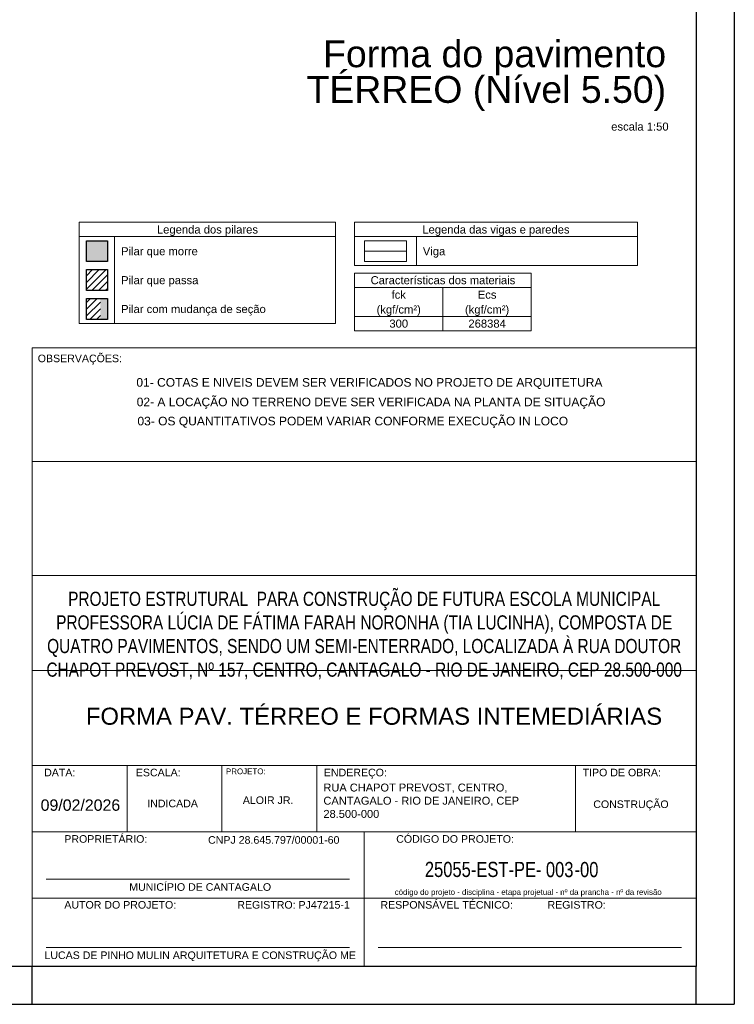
# Model space of a CAD drawing. Header units: millimetres. Extents: x 10 to 1250, y -62 to 528.
# Tile 109 of 193: x 141 to 160, y 133 to 159. Entities that reach past the tile are written whole.
import ezdxf

# ---------------------------------------------------------------- set-up
doc = ezdxf.new("R2010")
doc.units = ezdxf.units.MM
doc.header["$LTSCALE"] = 0.05
for name, color, linetype, lineweight in [('FO-Eixos', 5, 'Continuous', 5), ('FO-Hachura pilar que morre', 106, 'Continuous', 5), ('FO-Hachura pilar que passa', 19, 'Continuous', 5), ('FO-Pilares', 4, 'Continuous', 30), ('FO-Textos das vigas', 7, 'Continuous', 5), ('FO-Títulos', 7, 'Continuous', 5), ('FO-Vigas', 7, 'Continuous', 5), ('G-ANNO-TEXT', 231, 'Continuous', 9), ('G-ANNO-TTLB', 6, 'Continuous', 30), ('LC-Textos', 3, 'Continuous', 20)]:
    doc.layers.add(name, color=color, linetype=linetype, lineweight=lineweight)
doc.layers.add('FOLHA_PADRÃO', color=7, linetype='Continuous')
doc.layers.add('G-ANNO-NPLT', color=1, linetype='Continuous')
doc.styles.add('Arial', font='arial.ttf')
doc.styles.add('Arial_1', font='arial.ttf', dxfattribs={"height": 0.238125})
doc.styles.add('Arial_2', font='arial.ttf', dxfattribs={"height": 0.25})
doc.styles.add('Arial_3', font='arial.ttf', dxfattribs={"height": 0.1})
doc.styles.add('Arial_4', font='arial.ttf', dxfattribs={"width": 0.78, "height": 0.0002})
doc.styles.add('Arial_5', font='arial.ttf', dxfattribs={"height": 0.000175})
pattern_1 = [(45, (21.10997, 282.68499), (-0.08838835, 0.08838835), [])]

# ---------------------------------------------------------------- blocks, each defined once
blk = doc.blocks.new('A$Cdb4c231e')
at = {"layer": 'G-ANNO-TTLB'}
for p, q in [((17.5, 16.538), (17.5, 0.236)), ((17.5, 0.236), (0, 0.236))]:
    blk.add_line(p, q, dxfattribs=at)
at = {"layer": 'LC-Textos'}
for p, q in [((0, 0.236), (0, 16.538)), ((0, 16.538), (17.5, 16.538)), ((17.5, 13.538), (0, 13.538)), ((17.5, 13.538), (0, 13.538)), ((17.5, 10.534), (0, 10.534)), ((0, 0.236), (0, 8.874)), ((17.5, 8.034), (0, 8.034)), ((17.5, 5.534), (0, 5.534)), ((2.5, 3.784), (2.5, 5.534)), ((5, 3.784), (5, 5.534)), ((7.5, 3.784), (7.5, 5.534)), ((14.321, 5.534), (14.321, 3.784)), ((17.5, 3.784), (0, 3.784)), ((8.75, 3.784), (8.75, 0.236)), ((8.365, 2.534), (0.365, 2.534)), ((17.5, 2.034), (0, 2.034)), ((8.365, 0.736), (0.365, 0.736)), ((17.115, 0.736), (9.115, 0.736))]:
    blk.add_line(p, q, dxfattribs=at)
at = {"layer": 'G-ANNO-NPLT', "lineweight": 30, "attachment_point": 1}
for s, insert, char_height, width, style in [('\\pxqc;{\\H1.33333x;PROJETO ESTRUTURAL  PARA CONSTRUÇÃO DE FUTURA ESCOLA MUNICIPAL PROFESSORA LÚCIA DE FÁTIMA FARAH NORONHA (TIA LUCINHA), COMPOSTA DE QUATRO PAVIMENTOS, SENDO UM SEMI-ENTERRADO, LOCALIZADA À RUA DOUTOR CHAPOT PREVOST, Nº 157, CENTRO, CANTAGALO - RIO DE JANEIRO, CEP 28.500-000}', (0, 10.109), 0.279846, 17.5, 'Arial_4'), ('{\\H0.83333x;RUA CHAPOT PREVOST, CENTRO,\\PCANTAGALO - RIO DE JANEIRO, CEP\\P28.500-000}', (7.676, 5.053), 0.25, 6.64551, 'Arial_1'), ('ALOIR JR.', (5.551, 4.716), 0.2, 2.49746, 'Arial'), ('09/02/2026', (0.221, 4.636), 0.3, 2.59747, 'Arial_2'), ('INDICADA', (3.032, 4.629), 0.2, 1.05823, 'Arial'), ('CONSTRUÇÃO', (14.79, 4.609), 0.2, 1.36287, 'Arial'), ('25055-EST-PE-', (10.35, 2.991), 0.4, 4.11266, 'Arial_4'), ('-00', (14.296, 2.987), 0.4, 0.94519, 'Arial_4'), ('\\pxqc;MUNICÍPIO DE CANTAGALO', (0, 2.428), 0.2, 8.85342, 'Arial'), ('\\pxqc;LUCAS DE PINHO MULIN ARQUITETURA E CONSTRUÇÃO ME', (0, 0.63), 0.2, 8.85342, 'Arial')]:
    blk.add_mtext(s, dxfattribs=dict(at, insert=insert, char_height=char_height, width=width, style=style))
at = {"layer": 'G-ANNO-TEXT', "color": 7, "attachment_point": 1}
for s, insert, char_height, width, style in [('OBSERVAÇÕES:', (0.145, 16.358), 0.2, 2.74979, 'Arial'), ('PROJETO:', (5.106, 5.451), 0.15, 1.27468, 'Arial_5'), ('DATA:', (0.313, 5.445), 0.2, 1.01814, 'Arial'), ('ESCALA:', (2.731, 5.445), 0.2, 1.46709, 'Arial'), ('ENDEREÇO:', (7.688, 5.445), 0.2, 2.05232, 'Arial'), ('TIPO DE OBRA:', (14.509, 5.445), 0.2, 2.54937, 'Arial'), ('PROPRIETÁRIO:', (0.845, 3.694), 0.2, 2.70169, 'Arial'), ('CNPJ 28.645.797/00001-60', (4.635, 3.668), 0.2, 3.72505, 'Arial'), ('CÓDIGO DO PROJETO:', (9.595, 3.694), 0.2, 3.81603, 'Arial'), ('código do projeto - disciplina - etapa projetual - nº da prancha - nº da revisão    ', (9.556, 2.268), 0.1483, 7.26198, 'Arial'), ('AUTOR DO PROJETO:       ', (0.845, 1.958), 0.2, 7.90456, 'Arial'), ('REGISTRO: PJ47215-1       ', (5.406, 1.958), 0.2, 7.90456, 'Arial'), ('RESPONSÁVEL TÉCNICO:      ', (9.179, 1.958), 0.2, 9.26657, 'Arial'), ('REGISTRO:    ', (13.583, 1.958), 0.2, 9.26657, 'Arial')]:
    blk.add_mtext(s, dxfattribs=dict(at, insert=insert, char_height=char_height, width=width, style=style))
blk = doc.blocks.new('A1EST. 1500')
at = {"layer": 'FOLHA_PADRÃO', "color": 1, "linetype": 'Continuous'}
for p, q in [((150, 59.4), (150, 0)), ((131.5, 0), (131.5, 1)), ((131.5, 0), (131.5, 1)), ((149, 0), (149, 1)), ((0, 0), (150.008, 0))]:
    blk.add_line(p, q, dxfattribs=at)
at = {"layer": 'FOLHA_PADRÃO', "color": 6, "linetype": 'Continuous'}
blk.add_lwpolyline([(149, 58.4), (149, 1), (1, 1), (1, 58.4), (149, 58.4)], dxfattribs=at)

msp = doc.modelspace()

# ---------------------------------------------------------------- hatches: boundary and pattern name
at = {"layer": 'FO-Hachura pilar que morre', "linetype": 'Continuous'}
for points in [[(143.248, 152.7579), (143.248, 153.3085), (143.7986, 153.3085), (143.7986, 152.7579), (143.248, 152.7579)], [(143.6142, 151.2329), (143.6142, 151.7836), (143.7986, 151.7836), (143.7986, 151.2329), (143.6142, 151.2329)]]:
    msp.add_hatch(color=256, dxfattribs=at).paths.add_polyline_path(points)
at = {"layer": 'FO-Hachura pilar que passa', "linetype": 'Continuous'}
h = msp.add_hatch(dxfattribs=at)
h.set_pattern_fill('ANSI31', color=256, style=0)
h.set_pattern_definition(pattern_1)
h.paths.add_polyline_path([(143.248, 151.9954), (143.248, 152.5461), (143.7986, 152.5461), (143.7986, 151.9954), (143.248, 151.9954)])
h = msp.add_hatch(dxfattribs=at)
h.set_pattern_fill('ANSI31', color=256, style=0)
h.set_pattern_definition(pattern_1)
h.paths.add_polyline_path([(143.248, 151.2329), (143.248, 151.7836), (143.6142, 151.7836), (143.6142, 151.2329), (143.248, 151.2329)])

# ---------------------------------------------------------------- linework, layer by layer
at = {"layer": 'FO-Eixos'}
msp.add_line((150.5785, 153.0332), (151.6799, 153.0332), dxfattribs=at)
at = {"layer": 'FO-Pilares'}
for points in [[(143.248, 152.7579), (143.248, 153.3085), (143.7986, 153.3085), (143.7986, 152.7579), (143.248, 152.7579)], [(143.248, 151.9954), (143.248, 152.5461), (143.7986, 152.5461), (143.7986, 151.9954), (143.248, 151.9954)], [(143.248, 151.2329), (143.248, 151.7836), (143.7986, 151.7836), (143.7986, 151.2329), (143.248, 151.2329)]]:
    msp.add_lwpolyline(points, close=True, dxfattribs=at)
at = {"layer": 'FO-Textos das vigas'}
for p, q in [((143.0573, 153.7989), (149.8138, 153.7989)), ((143.0573, 153.7989), (143.0573, 151.1303)), ((149.8138, 153.7989), (149.8138, 151.1303)), ((150.3138, 153.7989), (157.7691, 153.7989)), ((150.3138, 153.7989), (150.3138, 152.6552)), ((157.7691, 153.7989), (157.7691, 152.6552)), ((143.0573, 153.4177), (149.8138, 153.4177)), ((143.9893, 153.4177), (143.9893, 151.1303)), ((150.3138, 153.4177), (157.7691, 153.4177)), ((151.9446, 153.4177), (151.9446, 152.6552)), ((150.3138, 152.6552), (157.7691, 152.6552)), ((150.3138, 152.4546), (154.9734, 152.4546)), ((150.3138, 152.4546), (150.3138, 152.0734)), ((154.9734, 152.4546), (154.9734, 152.0734)), ((150.3138, 152.0734), (154.9734, 152.0734)), ((150.3138, 152.0734), (150.3138, 150.9297)), ((152.6436, 152.0734), (152.6436, 150.9297)), ((154.9734, 152.0734), (154.9734, 150.9297)), ((150.3138, 151.3109), (154.9734, 151.3109)), ((143.0573, 151.1303), (149.8138, 151.1303)), ((150.3138, 150.9297), (154.9734, 150.9297))]:
    msp.add_line(p, q, dxfattribs=at)
at = {"layer": 'FO-Vigas'}
msp.add_lwpolyline([(150.5785, 152.7579), (150.5785, 153.3085), (151.6799, 153.3085), (151.6799, 152.7579), (150.5785, 152.7579)], close=True, dxfattribs=at)

# ---------------------------------------------------------------- block references
for name, p in [('A1EST. 1500', (10.3174, 133.1843)), ('A$Cdb4c231e', (141.8174, 133.948))]:
    msp.add_blockref(name, p)

# ---------------------------------------------------------------- texts
at = {"layer": 'FO-Textos das vigas', "linetype": 'Continuous', "char_height": 0.2118, "line_spacing_factor": 0.798, "style": 'Arial'}
for s, insert, attachment_point in [('Legenda dos pilares', (146.436, 153.433), 8), ('Legenda das vigas e paredes', (154.041, 153.433), 8), ('Pilar que morre', (144.159, 152.861), 7), ('Viga', (152.114, 152.861), 7), ('Pilar que passa', (144.159, 152.098), 7), ('Características dos materiais', (152.6436, 152.1581), 8), ('fck', (151.4787, 151.7769), 8), ('Ecs', (153.8085, 151.7769), 8), ('Pilar com mudança de seção', (144.159, 151.336), 7), ('(kgf/cm²)', (151.4784, 151.3254), 8), ('(kgf/cm²)', (153.8084, 151.3254), 8), ('300', (151.4787, 151.0144), 8), ('268384', (153.8085, 151.0144), 8)]:
    msp.add_mtext(s, dxfattribs=dict(at, insert=insert, attachment_point=attachment_point))
at = {"layer": 'FO-Títulos', "linetype": 'Continuous', "insert": (158.5276, 156.7285), "char_height": 0.706, "width": 12.035374, "attachment_point": 9, "line_spacing_factor": 0.798, "style": 'Arial'}
msp.add_mtext('Forma do pavimento TÉRREO (Nível 5.50)', dxfattribs=at)
at = {"layer": 'FO-Títulos', "linetype": 'Continuous', "insert": (158.5933, 156.2063), "char_height": 0.2118, "attachment_point": 9, "line_spacing_factor": 0.798, "style": 'Arial'}
msp.add_mtext('escala 1:50', dxfattribs=at)
at = {"layer": 'FOLHA_PADRÃO', "color": 3, "style": 'Arial'}
for s, p in [('01- COTAS E NIVEIS DEVEM SER VERIFICADOS NO PROJETO DE ARQUITETURA', (144.5621, 149.4603)), ('02- A LOCAÇÃO NO TERRENO DEVE SER VERIFICADA NA PLANTA DE SITUAÇÃO', (144.5705, 148.9455)), ('03- OS QUANTITATIVOS PODEM VARIAR CONFORME EXECUÇÃO IN LOCO', (144.5898, 148.4413))]:
    msp.add_text(s, height=0.2268, dxfattribs=at).set_placement(p)
at = {"layer": 'G-ANNO-NPLT', "lineweight": 30, "attachment_point": 1}
for s, insert, char_height, width, style in [('FORMA PAV. TÉRREO E FORMAS INTEMEDIÁRIAS', (143.231, 141.0013), 0.45, 17.5, 'Arial_3'), ('003', (155.3578, 136.9351), 0.4, 0.94519, 'Arial_4')]:
    msp.add_mtext(s, dxfattribs=dict(at, insert=insert, char_height=char_height, width=width, style=style))

doc.saveas('drawing.dxf')
